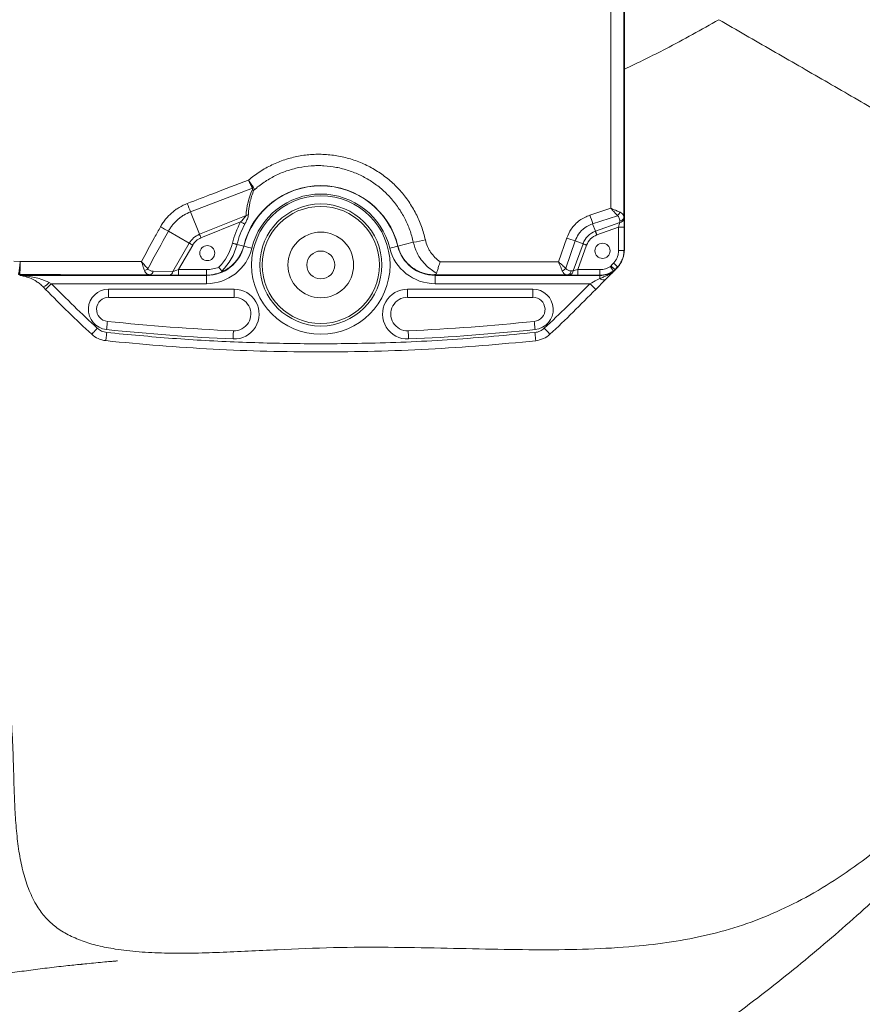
# Model space of a CAD drawing. Header units: millimetres. Extents: x 127 to 4201, y 49 to 2729.
# Tile 93 of 102: x 3178 to 3486, y 947 to 1307. Entities that reach past the tile are written whole.
import ezdxf

# ---------------------------------------------------------------- set-up
doc = ezdxf.new("R2010")
doc.units = ezdxf.units.MM
doc.header["$LTSCALE"] = 10

msp = doc.modelspace()

# ---------------------------------------------------------------- linework, layer by layer
at = {"color": 7, "linetype": 'Continuous', "lineweight": 15}
for p, q in [((3399.38, 1222.22), (3399.38, 1359.18)), ((3399.45, 1222.22), (3399.45, 1359.18)), ((3263.54, 1244.95), (3240.88, 1236.3)), ((3240.88, 1236.3), (3244.19, 1228.12)), ((3244.19, 1228.12), (3261.18, 1234.98)), ((3386.86, 1235.13), (3394.49, 1237.65)), ((3396.89, 1234.93), (3387.85, 1231.96)), ((3399.28, 1234.32), (3399.29, 1233.78)), ((3259.21, 1232.66), (3244.72, 1226.8)), ((3387.85, 1231.96), (3388.85, 1229.21)), ((3388.85, 1229.21), (3397.77, 1232.46)), ((3397.31, 1230.78), (3389.34, 1227.88)), ((3397.31, 1230.78), (3399.31, 1230.78)), ((3397.31, 1222.22), (3397.31, 1230.78)), ((3397.77, 1232.46), (3397.76, 1232.99)), ((3399.31, 1230.78), (3399.31, 1222.22)), ((3232.84, 1229.28), (3240.46, 1224.87)), ((3234.49, 1214.53), (3240.46, 1224.87)), ((3241.69, 1224.17), (3236.52, 1215.22)), ((3257.89, 1224.42), (3260.33, 1223.82)), ((3260.33, 1223.82), (3260.34, 1223.82)), ((3260.42, 1223.8), (3260.41, 1223.8)), ((3316.61, 1223.8), (3316.61, 1223.8)), ((3316.69, 1223.82), (3316.68, 1223.82)), ((3322.31, 1225.2), (3316.69, 1223.82)), ((3375.36, 1218.1), (3378.36, 1226.77)), ((3381.47, 1225.71), (3378.01, 1215.69)), ((3380.71, 1214.76), (3384.32, 1224.68)), ((3381.47, 1225.71), (3384.32, 1224.68)), ((3385.65, 1224.19), (3382.38, 1215.22)), ((3397.31, 1222.22), (3399.31, 1222.22)), ((3399.31, 1222.22), (3399.38, 1222.22)), ((3176.31, 1218.29), (3178.69, 1218.15)), ((3396.97, 1216.22), (3397.02, 1216.17)), ((3178.48, 1213.38), (3178.48, 1213.38)), ((3178.48, 1213.38), (3178.48, 1213.15)), ((3178.48, 1213.15), (3246.75, 1213.15)), ((3246.75, 1213.08), (3178.48, 1213.08)), ((3178.48, 1213.08), (3178.54, 1213.08)), ((3178.54, 1213.08), (3246.75, 1213.08)), ((3233.27, 1213.24), (3226.03, 1213.35)), ((3227.25, 1214.65), (3234.49, 1214.53)), ((3236.52, 1215.22), (3236.52, 1213.22)), ((3236.52, 1215.22), (3246.75, 1215.22)), ((3246.75, 1213.22), (3236.52, 1213.22)), ((3246.75, 1215.22), (3246.75, 1213.22)), ((3246.75, 1213.22), (3246.75, 1213.15)), ((3246.75, 1213.08), (3246.75, 1210.08)), ((3246.75, 1213.08), (3246.75, 1213.08)), ((3330.27, 1213.29), (3330.27, 1213.15)), ((3330.27, 1213.15), (3390.52, 1213.15)), ((3390.52, 1213.08), (3330.27, 1213.08)), ((3330.27, 1213.08), (3390.52, 1213.08)), ((3330.27, 1213.08), (3330.27, 1213.08)), ((3330.27, 1213.08), (3330.27, 1210.08)), ((3379.38, 1213.24), (3378.68, 1213.25)), ((3380, 1214.77), (3380.71, 1214.76)), ((3382.38, 1215.22), (3382.38, 1213.22)), ((3382.38, 1215.22), (3390.52, 1215.22)), ((3390.52, 1213.22), (3382.38, 1213.22)), ((3390.52, 1215.22), (3390.52, 1213.22)), ((3390.52, 1213.22), (3390.52, 1213.15)), ((3390.52, 1213.08), (3390.52, 1211.96)), ((3390.52, 1213.08), (3390.52, 1213.08)), ((3395.43, 1214.69), (3395.47, 1214.63)), ((3395.46, 1214.54), (3395.5, 1214.57)), ((3396.02, 1215.19), (3396.07, 1215.15)), ((3396.13, 1215.1), (3397.07, 1216.12)), ((3189.22, 1210.52), (3190.08, 1210.08)), ((3246.75, 1210.08), (3190.08, 1210.08)), ((3386.82, 1210.08), (3330.27, 1210.08)), ((3210.99, 1208.08), (3256.84, 1208.08)), ((3320.18, 1208.08), (3366.03, 1208.08)), ((3210.99, 1205.08), (3256.84, 1205.08)), ((3320.18, 1205.08), (3366.03, 1205.08))]:
    msp.add_line(p, q, dxfattribs=at)
at = {"color": 8, "linetype": 'Continuous', "lineweight": 15}
for p, q in [((3210.99, 1208.08), (3210.99, 1205.08)), ((3256.84, 1208.08), (3256.84, 1205.08)), ((3320.18, 1208.08), (3320.18, 1205.08)), ((3366.03, 1208.08), (3366.03, 1205.08))]:
    msp.add_line(p, q, dxfattribs=at)
at = {"color": 7, "linetype": 'Continuous', "lineweight": 15, "flags": 128}
for points in [[(3259.21, 1232.66), (3259.44, 1232.54), (3259.67, 1232.42), (3259.89, 1232.3), (3260.1, 1232.19), (3260.29, 1232.08), (3260.46, 1231.99), (3260.61, 1231.91), (3260.74, 1231.84)], [(3244.19, 1228.12), (3244.24, 1227.98), (3244.3, 1227.83), (3244.37, 1227.68), (3244.43, 1227.51), (3244.5, 1227.34), (3244.57, 1227.17), (3244.64, 1226.99), (3244.72, 1226.8)], [(3389.34, 1227.88), (3389.27, 1228.07), (3389.2, 1228.25), (3389.14, 1228.43), (3389.08, 1228.6), (3389.01, 1228.77), (3388.96, 1228.93), (3388.9, 1229.07), (3388.85, 1229.21)], [(3240.46, 1224.87), (3240.59, 1224.8), (3240.72, 1224.72), (3240.87, 1224.64), (3241.02, 1224.55), (3241.18, 1224.46), (3241.35, 1224.36), (3241.52, 1224.27), (3241.69, 1224.17)], [(3256.21, 1224.83), (3256.46, 1224.77), (3256.71, 1224.71), (3256.95, 1224.65), (3257.18, 1224.59), (3257.39, 1224.54), (3257.58, 1224.5), (3257.75, 1224.45), (3257.89, 1224.42)], [(3260.42, 1223.8), (3260.49, 1223.78), (3260.67, 1223.74), (3260.94, 1223.67), (3261.3, 1223.58), (3261.74, 1223.48), (3262.24, 1223.35), (3262.77, 1223.22), (3263.33, 1223.09)], [(3316.61, 1223.8), (3316.53, 1223.78), (3316.36, 1223.74), (3316.08, 1223.67), (3315.72, 1223.58), (3315.28, 1223.48), (3314.78, 1223.35), (3314.25, 1223.22), (3313.69, 1223.09)], [(3385.65, 1224.19), (3385.46, 1224.26), (3385.28, 1224.33), (3385.1, 1224.39), (3384.93, 1224.45), (3384.76, 1224.51), (3384.6, 1224.57), (3384.46, 1224.63), (3384.32, 1224.68)], [(3394.33, 1216.36), (3394.54, 1216.04), (3394.74, 1215.73), (3394.93, 1215.44), (3395.1, 1215.19), (3395.23, 1214.98), (3395.34, 1214.82), (3395.4, 1214.73), (3395.43, 1214.69)], [(3394.56, 1216.55), (3394.84, 1216.29), (3395.11, 1216.04), (3395.36, 1215.81), (3395.58, 1215.6), (3395.77, 1215.43), (3395.9, 1215.3), (3395.99, 1215.22), (3396.02, 1215.19)], [(3395.5, 1217.57), (3395.78, 1217.31), (3396.05, 1217.06), (3396.31, 1216.83), (3396.53, 1216.62), (3396.71, 1216.45), (3396.85, 1216.33), (3396.94, 1216.25), (3396.97, 1216.22)], [(3190.08, 1210.08), (3189.65, 1209.66), (3189.24, 1209.26), (3188.86, 1208.89), (3188.53, 1208.57), (3188.27, 1208.31), (3188.07, 1208.12), (3187.96, 1208.01), (3187.94, 1207.99)], [(3386.82, 1210.08), (3387.26, 1209.66), (3387.67, 1209.26), (3388.05, 1208.89), (3388.38, 1208.57), (3388.65, 1208.31), (3388.84, 1208.12), (3388.95, 1208.02), (3388.97, 1207.99)], [(3390.52, 1211.96), (3390.87, 1211.78), (3391.2, 1211.63), (3391.53, 1211.53), (3391.83, 1211.48), (3392.1, 1211.49), (3392.34, 1211.54), (3392.54, 1211.64), (3392.7, 1211.79)], [(3210.53, 1196.29), (3210.52, 1196.25), (3210.51, 1196.1), (3210.48, 1195.83), (3210.44, 1195.46), (3210.39, 1195), (3210.34, 1194.48), (3210.28, 1193.91), (3210.21, 1193.31)], [(3366.49, 1196.29), (3366.5, 1196.25), (3366.51, 1196.1), (3366.54, 1195.83), (3366.58, 1195.46), (3366.63, 1195), (3366.68, 1194.48), (3366.75, 1193.91), (3366.81, 1193.31)], [(3206.84, 1193.79), (3206.43, 1193.35), (3206.04, 1192.92), (3205.68, 1192.53), (3205.37, 1192.19), (3205.11, 1191.92), (3204.93, 1191.72), (3204.83, 1191.61), (3204.81, 1191.59)], [(3210.27, 1192.24), (3210.21, 1191.63), (3210.15, 1191.06), (3210.09, 1190.53), (3210.04, 1190.07), (3210.01, 1189.7), (3209.98, 1189.44), (3209.96, 1189.28), (3209.96, 1189.26)], [(3256.57, 1192.87), (3256.57, 1192.83), (3256.57, 1192.68), (3256.55, 1192.41), (3256.54, 1192.03), (3256.52, 1191.58), (3256.5, 1191.05), (3256.47, 1190.48), (3256.45, 1189.88)], [(3320.45, 1192.87), (3320.45, 1192.83), (3320.46, 1192.68), (3320.47, 1192.41), (3320.48, 1192.03), (3320.5, 1191.58), (3320.53, 1191.05), (3320.55, 1190.48), (3320.58, 1189.88)], [(3366.73, 1192.23), (3366.8, 1191.63), (3366.86, 1191.06), (3366.91, 1190.53), (3366.96, 1190.07), (3367, 1189.7), (3367.03, 1189.43), (3367.04, 1189.28), (3367.05, 1189.25)], [(3370.18, 1193.8), (3370.59, 1193.36), (3370.99, 1192.93), (3371.35, 1192.54), (3371.66, 1192.21), (3371.91, 1191.93), (3372.09, 1191.74), (3372.2, 1191.63), (3372.22, 1191.6)]]:
    msp.add_lwpolyline(points, dxfattribs=at)
at = {"color": 7, "linetype": 'Continuous', "lineweight": 15}
for centre, radius in [((3288.51, 1216.91), 25.3), ((3288.51, 1216.91), 22.3), ((3288.51, 1216.91), 21.42), ((3288.51, 1216.91), 12), ((3247.03, 1221.25), 2.75), ((3391.45, 1222.08), 2.75), ((3288.51, 1216.91), 5.1)]:
    msp.add_circle(centre, radius, dxfattribs=at)
for centre, radius, start, end in [((3288.51, 1216.91), 29.01, 13.7742, 166.2258), ((3288.51, 1216.91), 29, 13.7742, 166.2258), ((3288.51, 1216.91), 28.93, 13.7742, 166.2258), ((3288.51, 1216.91), 28.93, 13.7742, 166.2258), ((3262.29, 1247.49), 2.84, 296.0976, 305.5941), ((3288.51, 1216.91), 25.93, 13.7742, 166.2258), ((3263.71, 1246.29), 2.04, 262.9742, 280.5244), ((3044.95, 1164.59), 208.64, 20.1006, 21.0036), ((3260.87, 1237.24), 2.28, 277.8352, 301.8819), ((3275.42, 1198.42), 117.33, 16.6133, 18.2366), ((3394.97, 1237.3), 3.05, 308.9722, 339.2267), ((3397.68, 1234.61), 1.62, 272.8744, 349.6013), ((3316.39, 1387.84), 179.23, 241.1597, 242.2127), ((3288.51, 1216.91), 33.26, 151.741, 166.2258), ((3288.51, 1216.91), 31.53, 151.741, 166.2258), ((3397.69, 1234.08), 1.62, 272.8714, 349.6033), ((3247.03, 1221.08), 7.59, 112, 150), ((3391.45, 1222.08), 7.59, 110, 160), ((3391.45, 1222.08), 6.17, 110, 160), ((3247.03, 1221.08), 6.17, 112, 150), ((3246.75, 1227.15), 14, 270, 346.2258), ((3246.75, 1227.15), 14.07, 270, 346.2258), ((3246.75, 1227.15), 14.07, 270, 346.2258), ((3238.19, 1229.25), 18.55, 314.9768, 346.2258), ((3238.19, 1229.25), 20.29, 314.0153, 346.2258), ((3330.27, 1227.15), 14.07, 193.7742, 270), ((3330.27, 1227.15), 14.07, 193.7742, 270), ((3330.27, 1227.15), 14, 193.7742, 270), ((3310.89, 1295.49), 71.21, 279.2298, 282.8391), ((3453.61, 1444.14), 230.03, 250.9042, 251.7227), ((3246.75, 1227.15), 17.07, 270, 346.2258), ((3330.27, 1227.15), 17.07, 193.7742, 270), ((3390.52, 1222.15), 6.93, 270, 303.3161), ((3071.5, 1515.82), 440.37, 317.1889, 317.3695), ((3071.5, 1515.82), 442.37, 317.1889, 317.3695), ((3223.22, 1217.69), 2.99, 287.3423, 313.925), ((3225.76, 1214.83), 1.5, 280.1911, 352.8958), ((3233, 1214.72), 1.5, 280.1921, 352.8955), ((3246.75, 1227.15), 11.93, 270, 292.4372), ((3246.75, 1227.15), 13.93, 270, 297.7287), ((3375.65, 1217.65), 3.07, 290.7759, 320.1865), ((3378.38, 1214.85), 1.62, 280.3992, 357.1262), ((3379.09, 1214.84), 1.62, 280.3993, 357.1261), ((3390.52, 1222.15), 8.93, 270, 303.3161), ((3390.52, 1222.15), 9, 270, 303.3161), ((3390.52, 1222.15), 9.07, 270, 303.3161), ((3390.52, 1222.15), 9.07, 270, 302.9768), ((3071.5, 1515.82), 442.44, 317.1889, 317.3695), ((3184.72, 1214.18), 5.79, 293.8605, 320.894), ((3210.99, 1200.68), 7.41, 90, 263.9724), ((3256.84, 1198.98), 9.11, 267.5353, 90), ((3320.18, 1198.98), 9.11, 90, 272.4647), ((3366.03, 1200.68), 7.41, 276.0276, 90), ((3210.99, 1200.68), 4.41, 90, 263.9724), ((3256.84, 1198.98), 6.11, 267.5353, 90), ((3320.18, 1198.98), 6.11, 90, 272.4647), ((3366.03, 1200.68), 4.41, 276.0276, 90), ((3288.51, 1934.82), 742.63, 263.97238, 267.53529), ((3288.51, 1934.82), 742.63, 272.46471, 276.02762), ((3288.51, 1934.82), 745.63, 263.97238, 267.53529), ((3288.51, 1934.82), 745.63, 272.46471, 276.02762)]:
    msp.add_arc(centre, radius, start, end, dxfattribs=at)
for centre, major_axis, ratio, start_param, end_param in [((3283.35, 1229.68), (-9.85, 24.39), 0.816497, 0.648828, 1.044471), ((3397.24, 1230.76), (0.69, 2.38), 0.024275, 4.730074, 5.515472), ((3399.24, 1230.76), (0, 4.26), 0.016402, 4.71836, 5.503759), ((3236.56, 1213.29), (4.62, 0), 0.015115, 3.918262, 4.70366), ((3236.56, 1215.29), (2.89, 1), 0.017269, 3.907039, 4.692437), ((3382.41, 1213.29), (4.26, 0), 0.016402, 3.921019, 4.706417), ((3382.41, 1215.29), (2.38, 0.69), 0.024275, 3.909306, 4.694704)]:
    msp.add_ellipse(centre, major_axis=major_axis, ratio=ratio, start_param=start_param, end_param=end_param, dxfattribs=at)
for points, knots in [([(3617.97, 1200.4), (3690.89, 1297.1), (3771, 1443.33), (3661.27, 1575.78), (3606.35, 1714.61), (3504.55, 1634.46), (3481.49, 1659.71), (3470.09, 1676.02)], [0.1551728, 0.1551728, 0.1551728, 0.1551728, 0.4502186, 0.6268436, 0.7360795, 0.8474641, 0.9857195, 0.9857195, 0.9857195, 0.9857195]), ([(3399.23, 1344.93), (3399.24, 1326.58), (3399.25, 1289.71), (3399.27, 1252.84), (3399.28, 1234.32)], [0, 0, 0, 0, 0.497639, 1, 1, 1, 1]), ([(3394.49, 1237.65), (3394.49, 1255.02), (3394.48, 1289.64), (3394.48, 1324.28), (3394.48, 1341.54)], [0, 0, 0, 0, 0.5016366, 1, 1, 1, 1]), ([(3433.98, 1306.55), (3427.56, 1302.93), (3416.22, 1296.54), (3404.52, 1290.89), (3399.45, 1288.44)], [0, 0, 0, 0, 0.566946, 1, 1, 1, 1]), ([(3617.89, 1200.49), (3615.49, 1201.87), (3610.66, 1204.64), (3602.54, 1209.32), (3594.03, 1214.22), (3585.2, 1219.31), (3575.93, 1224.66), (3566.26, 1230.23), (3556.25, 1236), (3543.68, 1243.25), (3528.4, 1252.06), (3510.31, 1262.5), (3491.76, 1273.2), (3472.8, 1284.14), (3453.5, 1295.28), (3440.49, 1302.79), (3433.98, 1306.55)], [0, 0, 0, 0, 0.0561701, 0.1127885, 0.1663162, 0.2199062, 0.2734624, 0.3283847, 0.3833382, 0.4382726, 0.5308577, 0.6235216, 0.7161367, 0.8107386, 0.9053892, 1, 1, 1, 1]), ([(3262.07, 1247.91), (3262.73, 1248.47), (3263.4, 1249.01), (3264.78, 1250.03), (3265.48, 1250.52), (3267.63, 1251.91), (3269.12, 1252.74), (3271.42, 1253.85), (3272.2, 1254.19), (3273.79, 1254.83), (3274.6, 1255.12), (3277.05, 1255.93), (3278.71, 1256.35), (3282.05, 1256.99), (3283.73, 1257.2), (3286.29, 1257.35), (3287.15, 1257.37), (3288.87, 1257.36), (3289.73, 1257.33), (3292.29, 1257.15), (3293.97, 1256.92), (3297.31, 1256.25), (3298.95, 1255.81), (3301.39, 1254.99), (3302.2, 1254.68), (3303.78, 1254.03), (3304.56, 1253.68), (3306.85, 1252.56), (3308.33, 1251.71), (3310.46, 1250.31), (3311.15, 1249.81), (3312.52, 1248.78), (3313.19, 1248.24), (3315.14, 1246.55), (3316.35, 1245.36), (3318.62, 1242.83), (3319.67, 1241.49), (3321.12, 1239.38), (3321.58, 1238.65), (3322.46, 1237.17), (3322.88, 1236.42), (3324.04, 1234.14), (3324.72, 1232.58), (3325.87, 1229.38), (3326.34, 1227.74), (3326.71, 1226.06)], [0, 0, 0, 0, 0.03125, 0.03125, 0.0625, 0.0625, 0.125, 0.125, 0.15625, 0.15625, 0.1875, 0.1875, 0.25, 0.25, 0.3125, 0.3125, 0.34375, 0.34375, 0.375, 0.375, 0.4375, 0.4375, 0.5, 0.5, 0.53125, 0.53125, 0.5625, 0.5625, 0.625, 0.625, 0.65625, 0.65625, 0.6875, 0.6875, 0.75, 0.75, 0.8125, 0.8125, 0.84375, 0.84375, 0.875, 0.875, 0.9375, 0.9375, 1, 1, 1, 1]), ([(3322.31, 1225.2), (3321.98, 1226.72), (3321.56, 1228.2), (3320.52, 1231.09), (3319.91, 1232.5), (3318.86, 1234.55), (3318.49, 1235.23), (3317.69, 1236.56), (3317.27, 1237.21), (3315.96, 1239.12), (3315.01, 1240.32), (3312.96, 1242.6), (3311.86, 1243.67), (3310.1, 1245.18), (3309.49, 1245.67), (3308.25, 1246.59), (3307.62, 1247.03), (3305.69, 1248.29), (3304.36, 1249.04), (3302.28, 1250.04), (3301.58, 1250.35), (3300.15, 1250.93), (3299.41, 1251.19), (3297.21, 1251.92), (3295.72, 1252.3), (3292.71, 1252.88), (3291.19, 1253.06), (3288.88, 1253.2), (3288.1, 1253.22), (3286.55, 1253.21), (3285.78, 1253.17), (3283.48, 1253.01), (3281.96, 1252.8), (3279.7, 1252.33), (3278.95, 1252.15), (3277.47, 1251.74), (3276.73, 1251.51), (3274.52, 1250.75), (3273.1, 1250.15), (3270.36, 1248.77), (3269.04, 1248), (3266.48, 1246.27), (3265.25, 1245.31), (3264.09, 1244.28)], [0, 0, 0, 0, 0.0625, 0.0625, 0.125, 0.125, 0.15625, 0.15625, 0.1875, 0.1875, 0.25, 0.25, 0.3125, 0.3125, 0.34375, 0.34375, 0.375, 0.375, 0.4375, 0.4375, 0.46875, 0.46875, 0.5, 0.5, 0.5625, 0.5625, 0.625, 0.625, 0.65625, 0.65625, 0.6875, 0.6875, 0.75, 0.75, 0.78125, 0.78125, 0.8125, 0.8125, 0.875, 0.875, 0.9375, 0.9375, 1, 1, 1, 1]), ([(3239.73, 1239.38), (3242.84, 1240.57), (3250.28, 1243.43), (3257.73, 1246.26), (3262.07, 1247.91)], [0, 0, 0, 0, 0.41803, 1, 1, 1, 1]), ([(3263.94, 1245.19), (3263.67, 1245.58), (3263.13, 1246.37), (3262.42, 1247.4), (3262.08, 1247.91), (3262.07, 1247.91)], [0, 0, 0, 0, 0.496174, 0.992373, 1, 1, 1, 1]), ([(3263.54, 1244.95), (3263.33, 1245.38), (3262.91, 1246.24), (3262.35, 1247.35), (3262.07, 1247.9), (3262.07, 1247.91)], [0, 0, 0, 0, 0.496207, 0.992375, 1, 1, 1, 1]), ([(3264.09, 1244.28), (3264.12, 1244.43), (3264.13, 1244.59), (3264.09, 1244.9), (3264.04, 1245.05), (3263.94, 1245.19)], [0, 0, 0, 0, 0.5, 0.5, 1, 1, 1, 1]), ([(3264.09, 1244.28), (3263.75, 1243.52), (3263.46, 1242.76), (3262.98, 1241.26), (3262.78, 1240.51), (3262.3, 1238.27), (3262.12, 1236.78), (3262.07, 1235.3)], [0, 0, 0, 0, 0.25, 0.25, 0.5, 0.5, 1, 1, 1, 1]), ([(3263.46, 1244.26), (3263.52, 1244.38), (3263.6, 1244.58), (3263.6, 1244.82), (3263.56, 1244.91), (3263.54, 1244.95)], [0, 0, 0, 0, 0.525323, 0.838762, 1, 1, 1, 1]), ([(3229.94, 1230.84), (3230.21, 1231.33), (3230.5, 1231.8), (3231.11, 1232.72), (3231.44, 1233.17), (3232.48, 1234.45), (3233.24, 1235.24), (3234.49, 1236.34), (3234.93, 1236.68), (3235.82, 1237.34), (3236.28, 1237.64), (3237.7, 1238.49), (3238.69, 1238.98), (3239.73, 1239.38)], [0, 0, 0, 0, 0.125, 0.125, 0.25, 0.25, 0.5, 0.5, 0.625, 0.625, 0.75, 0.75, 1, 1, 1, 1]), ([(3240.88, 1236.3), (3240.03, 1235.97), (3239.21, 1235.57), (3238.05, 1234.88), (3237.67, 1234.63), (3236.93, 1234.09), (3236.57, 1233.81), (3235.54, 1232.91), (3234.92, 1232.25), (3234.07, 1231.2), (3233.8, 1230.83), (3233.29, 1230.07), (3233.06, 1229.68), (3232.84, 1229.28)], [0, 0, 0, 0, 0.25, 0.25, 0.375, 0.375, 0.5, 0.5, 0.75, 0.75, 0.875, 0.875, 1, 1, 1, 1]), ([(3259.21, 1232.66), (3259.59, 1233.03), (3259.96, 1233.41), (3260.48, 1233.98), (3260.65, 1234.18), (3260.88, 1234.48), (3260.95, 1234.58), (3261.08, 1234.78), (3261.14, 1234.88), (3261.18, 1234.98)], [0, 0, 0, 0, 0.5, 0.5, 0.75, 0.75, 0.875, 0.875, 1, 1, 1, 1]), ([(3262.07, 1235.3), (3262.03, 1235.03), (3261.93, 1234.35), (3261.41, 1233.13), (3260.95, 1232.26), (3260.74, 1231.84)], [0, 0, 0, 0, 0.254488, 0.647251, 1, 1, 1, 1]), ([(3378.36, 1226.77), (3378.84, 1227.88), (3379.62, 1229.69), (3381.39, 1231.78), (3383.57, 1233.73), (3385.57, 1234.58), (3386.86, 1235.13)], [0, 0, 0, 0, 0.294431, 0.475519, 0.661877, 1, 1, 1, 1]), ([(3397.82, 1236.22), (3397.4, 1236.4), (3396.69, 1236.7), (3395.66, 1237.14), (3395.09, 1237.39), (3394.82, 1237.51), (3394.69, 1237.56), (3394.59, 1237.61), (3394.54, 1237.63), (3394.51, 1237.64), (3394.5, 1237.64), (3394.49, 1237.65)], [0, 0, 0, 0, 0.42724, 0.733168, 0.870573, 0.908697, 0.955293, 0.97809, 0.98926, 0.996372, 1, 1, 1, 1]), ([(3396.89, 1234.93), (3396.59, 1235.27), (3396.08, 1235.86), (3395.34, 1236.69), (3394.92, 1237.16), (3394.73, 1237.38), (3394.63, 1237.49), (3394.56, 1237.57), (3394.53, 1237.61), (3394.51, 1237.63), (3394.5, 1237.64), (3394.49, 1237.65)], [0, 0, 0, 0, 0.427236, 0.733175, 0.870586, 0.908697, 0.955297, 0.978089, 0.989261, 0.996377, 1, 1, 1, 1]), ([(3397.76, 1232.99), (3397.71, 1233.45), (3397.62, 1234.15), (3397.14, 1234.74), (3396.91, 1234.91), (3396.89, 1234.93)], [0, 0, 0, 0, 0.6281202, 0.9557204, 1, 1, 1, 1]), ([(3399.28, 1234.32), (3399.26, 1234.49), (3399.21, 1234.96), (3398.81, 1235.61), (3398.24, 1236.03), (3397.86, 1236.2), (3397.82, 1236.22)], [0, 0, 0, 0, 0.231505, 0.610989, 0.952049, 1, 1, 1, 1]), ([(3222.96, 1218.14), (3224.56, 1221.06), (3226.17, 1223.99), (3227.77, 1226.91), (3228.49, 1228.22), (3229.21, 1229.53), (3229.94, 1230.84)], [0, 0, 0, 0, 0.01, 0.01, 0.01, 0.01449093, 0.01449093, 0.01449093, 0.01449093]), ([(3387.85, 1231.96), (3386.89, 1231.55), (3384.88, 1230.7), (3382.65, 1228.42), (3381.83, 1226.55), (3381.47, 1225.71)], [0, 0, 0, 0, 0.3383234, 0.7050669, 1, 1, 1, 1]), ([(3260.33, 1223.82), (3260.09, 1222.81), (3259.73, 1221.84), (3259.04, 1220.47), (3258.78, 1220.02), (3258.23, 1219.17), (3257.94, 1218.77), (3257.31, 1218), (3256.98, 1217.64), (3256.29, 1216.95), (3255.93, 1216.63), (3255.19, 1216.03), (3254.81, 1215.76), (3254.03, 1215.26), (3253.63, 1215.03), (3253.23, 1214.82)], [0, 0, 0, 0, 0.25, 0.25, 0.375, 0.375, 0.5, 0.5, 0.625, 0.625, 0.75, 0.75, 0.875, 0.875, 1, 1, 1, 1]), ([(3329.62, 1213.31), (3328.93, 1213.36), (3327.56, 1213.47), (3325.47, 1214.04), (3323.43, 1214.95), (3321.49, 1216.22), (3319.73, 1217.88), (3318.32, 1219.78), (3317.29, 1221.79), (3316.89, 1223.14), (3316.69, 1223.82)], [0, 0, 0, 0, 0.133095, 0.266108, 0.395781, 0.525336, 0.656068, 0.786655, 0.893344, 1, 1, 1, 1]), ([(3330.79, 1213.9), (3329.5, 1214.75), (3327.4, 1216.13), (3325.13, 1218.8), (3323.37, 1221.63), (3322.7, 1223.89), (3322.31, 1225.2)], [0, 0, 0, 0, 0.317562, 0.515379, 0.718959, 1, 1, 1, 1]), ([(3326.71, 1226.06), (3326.89, 1225.25), (3327.14, 1224.47), (3327.63, 1223.33), (3327.81, 1222.96), (3328.21, 1222.24), (3328.42, 1221.89), (3329.11, 1220.88), (3329.63, 1220.25), (3330.8, 1219.09), (3331.43, 1218.57), (3332.11, 1218.11)], [0, 0, 0, 0, 0.25, 0.25, 0.375, 0.375, 0.5, 0.5, 0.75, 0.75, 1, 1, 1, 1]), ([(3395.5, 1217.57), (3395.75, 1217.88), (3396.48, 1218.77), (3397.18, 1220.38), (3397.27, 1221.68), (3397.31, 1222.22)], [0, 0, 0, 0, 0.231591, 0.682679, 1, 1, 1, 1]), ([(3399.31, 1222.22), (3399.31, 1221.94), (3399.29, 1221.66), (3399.24, 1221.12), (3399.21, 1220.85), (3399.1, 1220.31), (3399.04, 1220.04), (3398.89, 1219.51), (3398.8, 1219.25), (3398.5, 1218.49), (3398.26, 1218), (3397.68, 1217.06), (3397.34, 1216.62), (3396.97, 1216.22)], [0, 0, 0, 0, 0.125, 0.125, 0.25, 0.25, 0.375, 0.375, 0.5, 0.5, 0.75, 0.75, 1, 1, 1, 1]), ([(3397.02, 1216.17), (3397.41, 1216.65), (3398.19, 1217.62), (3399.13, 1219.65), (3399.29, 1221.24), (3399.38, 1222.22)], [0, 0, 0, 0, 0.280272, 0.560564, 1, 1, 1, 1]), ([(3178.69, 1218.15), (3178.68, 1218.07), (3178.66, 1217.92), (3178.64, 1217.7), (3178.62, 1217.49), (3178.6, 1217.29), (3178.57, 1217.09), (3178.55, 1216.9), (3178.53, 1216.71), (3178.51, 1216.53), (3178.49, 1216.36), (3178.47, 1216.2), (3178.45, 1216.05), (3178.43, 1215.9), (3178.42, 1215.76), (3178.4, 1215.63), (3178.38, 1215.5), (3178.37, 1215.39), (3178.35, 1215.27), (3178.34, 1215.17), (3178.33, 1215.07), (3178.31, 1214.98), (3178.3, 1214.89), (3178.28, 1214.72), (3178.24, 1214.48), (3178.2, 1214.19), (3178.16, 1213.95), (3178.12, 1213.75), (3178.09, 1213.6), (3178.07, 1213.49), (3178.05, 1213.42), (3178.04, 1213.41), (3178.03, 1213.4)], [0, 0, 0, 0, 0.030145, 0.059584, 0.088317, 0.116344, 0.143666, 0.170281, 0.19619, 0.221393, 0.24589, 0.269682, 0.292767, 0.315146, 0.336819, 0.357785, 0.378046, 0.397601, 0.416449, 0.434591, 0.452028, 0.468758, 0.484781, 0.500099, 0.566346, 0.63152, 0.695619, 0.758644, 0.820595, 0.881471, 0.941273, 1, 1, 1, 1]), ([(3178.48, 1213.38), (3178.5, 1213.39), (3178.52, 1213.52), (3178.55, 1213.88), (3178.56, 1214.03), (3178.58, 1214.38), (3178.59, 1214.57), (3178.61, 1215.23), (3178.63, 1215.75), (3178.66, 1216.9), (3178.68, 1217.52), (3178.69, 1218.15)], [0, 0, 0, 0, 0.250778, 0.250778, 0.375617, 0.375617, 0.500455, 0.500455, 0.750292, 0.750292, 1, 1, 1, 1]), ([(3224.11, 1214.84), (3223.96, 1215.26), (3223.72, 1215.96), (3223.37, 1216.97), (3223.17, 1217.54), (3223.07, 1217.82), (3223.02, 1217.96), (3222.99, 1218.05), (3222.98, 1218.1), (3222.97, 1218.12), (3222.96, 1218.13), (3222.96, 1218.14), (3222.96, 1218.14)], [0, 0, 0, 0, 0.440517, 0.723281, 0.859251, 0.916709, 0.957296, 0.978097, 0.98876, 0.995402, 0.99618, 1, 1, 1, 1]), ([(3225.29, 1215.54), (3225.13, 1215.71), (3224.97, 1215.9), (3224.61, 1216.3), (3224.41, 1216.51), (3224.02, 1216.96), (3223.81, 1217.19), (3223.5, 1217.54), (3223.39, 1217.66), (3223.17, 1217.9), (3223.07, 1218.02), (3222.96, 1218.14)], [0, 0, 0, 0, 0.25, 0.25, 0.5, 0.5, 0.75, 0.75, 0.875, 0.875, 1, 1, 1, 1]), ([(3330.79, 1213.9), (3330.9, 1214.22), (3331.11, 1214.86), (3331.57, 1216.36), (3331.92, 1217.5), (3332.11, 1218.11), (3332.11, 1218.11)], [0, 0, 0, 0, 0.321812, 0.643304, 0.996427, 1, 1, 1, 1]), ([(3332.11, 1218.11), (3339.55, 1218.11), (3353.97, 1218.1), (3368.39, 1218.1), (3375.36, 1218.1)], [0, 0, 0, 0, 0.516341, 1, 1, 1, 1]), ([(3376.74, 1214.78), (3376.57, 1215.19), (3376.28, 1215.9), (3375.86, 1216.92), (3375.61, 1217.5), (3375.5, 1217.77), (3375.44, 1217.9), (3375.4, 1218), (3375.38, 1218.05), (3375.37, 1218.08), (3375.36, 1218.09), (3375.36, 1218.1)], [0, 0, 0, 0, 0.420342, 0.728834, 0.868024, 0.906603, 0.95412, 0.977439, 0.988912, 0.996332, 1, 1, 1, 1]), ([(3378.01, 1215.69), (3377.83, 1215.85), (3377.64, 1216.03), (3377.23, 1216.4), (3377.01, 1216.6), (3376.56, 1217.01), (3376.33, 1217.22), (3375.97, 1217.54), (3375.85, 1217.65), (3375.6, 1217.87), (3375.48, 1217.99), (3375.36, 1218.1)], [0, 0, 0, 0, 0.25, 0.25, 0.5, 0.5, 0.75, 0.75, 0.875, 0.875, 1, 1, 1, 1]), ([(3394.33, 1216.36), (3394.35, 1216.37), (3394.37, 1216.39), (3394.39, 1216.4), (3394.41, 1216.42), (3394.43, 1216.43), (3394.45, 1216.45), (3394.49, 1216.48), (3394.52, 1216.52), (3394.56, 1216.55)], [0, 0, 0, 0, 0.0000753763, 0.0000753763, 0.0000753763, 0.0001504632, 0.0001504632, 0.0001504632, 0.0002988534, 0.0002988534, 0.0002988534, 0.0002988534]), ([(3187.06, 1208.88), (3186.67, 1209.26), (3185.87, 1210.02), (3184.38, 1211.07), (3182.61, 1212.01), (3180.76, 1212.66), (3179.31, 1212.98), (3178.68, 1213.05), (3178.51, 1213.07)], [0, 0, 0, 0, 0.149284, 0.298953, 0.522143, 0.745714, 0.930616, 1, 1, 1, 1]), ([(3178.54, 1213.08), (3178.6, 1213.08), (3178.92, 1213.06), (3179.94, 1212.99), (3182.44, 1212.71), (3185.73, 1212.06), (3188.23, 1210.96), (3189.22, 1210.52)], [0, 0, 0, 0, 0.02023, 0.103824, 0.280385, 0.716649, 1, 1, 1, 1]), ([(3226.03, 1213.35), (3225.84, 1213.37), (3225.35, 1213.42), (3224.73, 1213.78), (3224.3, 1214.34), (3224.15, 1214.73), (3224.11, 1214.84)], [0, 0, 0, 0, 0.228869, 0.598728, 0.88691, 1, 1, 1, 1]), ([(3225.29, 1215.54), (3225.39, 1215.37), (3225.52, 1215.23), (3225.81, 1215), (3225.98, 1214.91), (3226.49, 1214.71), (3226.86, 1214.65), (3227.25, 1214.65)], [0, 0, 0, 0, 0.25, 0.25, 0.5, 0.5, 1, 1, 1, 1]), ([(3251.3, 1216.12), (3251.3, 1216.12), (3251.44, 1215.91), (3251.71, 1215.51), (3252.06, 1214.99), (3252.21, 1214.77), (3252.28, 1214.66)], [0, 0, 0, 0, 0.006843, 0.359284, 0.679568, 1, 1, 1, 1]), ([(3252.28, 1214.66), (3252.31, 1214.63), (3252.38, 1214.57), (3252.64, 1214.58), (3252.93, 1214.68), (3253.15, 1214.78), (3253.23, 1214.82)], [0, 0, 0, 0, 0.173622, 0.397364, 0.794114, 1, 1, 1, 1]), ([(3329.62, 1213.31), (3329.87, 1213.35), (3330.33, 1213.42), (3330.69, 1213.67), (3330.77, 1213.85), (3330.79, 1213.9)], [0, 0, 0, 0, 0.487257, 0.866281, 1, 1, 1, 1]), ([(3330.27, 1213.29), (3330.27, 1213.29), (3330.05, 1213.29), (3329.83, 1213.3), (3329.62, 1213.31)], [0, 0, 0, 0, 0.03032, 1, 1, 1, 1]), ([(3378.68, 1213.25), (3378.5, 1213.27), (3378.02, 1213.32), (3377.37, 1213.72), (3376.93, 1214.33), (3376.76, 1214.72), (3376.74, 1214.78)], [0, 0, 0, 0, 0.225127, 0.607342, 0.934968, 1, 1, 1, 1]), ([(3378.01, 1215.69), (3378.12, 1215.52), (3378.26, 1215.38), (3378.57, 1215.15), (3378.74, 1215.05), (3379.25, 1214.84), (3379.62, 1214.78), (3380, 1214.77)], [0, 0, 0, 0, 0.25, 0.25, 0.5, 0.5, 1, 1, 1, 1]), ([(3390.52, 1211.96), (3390.97, 1212.15), (3391.41, 1212.33), (3392.28, 1212.71), (3392.71, 1212.91), (3393.55, 1213.33), (3393.96, 1213.56), (3394.55, 1213.93), (3394.75, 1214.05), (3395.03, 1214.24), (3395.12, 1214.3), (3395.3, 1214.42), (3395.38, 1214.49), (3395.46, 1214.54)], [0, 0, 0, 0, 0.25, 0.25, 0.5, 0.5, 0.75, 0.75, 0.875, 0.875, 0.9375, 0.9375, 1, 1, 1, 1]), ([(3392.64, 1211.72), (3392.67, 1211.76), (3393.1, 1212.18), (3393.89, 1212.97), (3394.75, 1213.8), (3395.31, 1214.35), (3395.47, 1214.5), (3395.51, 1214.53)], [0, 0, 0, 0, 0.029186, 0.378858, 0.757484, 0.949117, 1, 1, 1, 1]), ([(3392.64, 1211.72), (3392.67, 1211.76), (3393.1, 1212.18), (3393.89, 1212.97), (3394.75, 1213.8), (3395.31, 1214.35), (3395.47, 1214.5), (3395.51, 1214.53)], [0, 0, 0, 0, 0.029186, 0.378858, 0.757484, 0.949117, 1, 1, 1, 1]), ([(3395.5, 1214.57), (3395.55, 1214.6), (3395.64, 1214.66), (3395.77, 1214.76), (3395.89, 1214.87), (3396.01, 1214.98), (3396.09, 1215.06), (3396.13, 1215.1)], [0, 0, 0, 0, 0.1999745, 0.3994898, 0.5990182, 0.799032, 1, 1, 1, 1]), ([(3395.72, 1214.73), (3395.73, 1214.73), (3395.73, 1214.73), (3395.71, 1214.72), (3395.71, 1214.71)], [0, 0, 0, 0, 0.704324, 1, 1, 1, 1]), ([(3395.72, 1214.73), (3395.73, 1214.73), (3395.73, 1214.73), (3395.71, 1214.72), (3395.71, 1214.71)], [0, 0, 0, 0, 0.704324, 1, 1, 1, 1]), ([(3190.08, 1210.08), (3192.82, 1207.31), (3198.3, 1201.77), (3203.99, 1196.45), (3206.84, 1193.79)], [0, 0, 0, 0, 0.500176, 1, 1, 1, 1]), ([(3370.18, 1193.8), (3373.01, 1196.46), (3378.66, 1201.78), (3384.1, 1207.31), (3386.82, 1210.08)], [0, 0, 0, 0, 0.500174, 1, 1, 1, 1]), ([(3386.82, 1210.08), (3387.71, 1210.54), (3388.97, 1211.18), (3390.17, 1211.79), (3390.52, 1211.96)], [0, 0, 0, 0, 0.704689, 1, 1, 1, 1]), ([(3392.7, 1211.79), (3392.41, 1211.5), (3392.12, 1211.2), (3391.51, 1210.59), (3391.2, 1210.27), (3390.26, 1209.31), (3389.62, 1208.66), (3388.97, 1207.99)], [0, 0, 0, 0, 0.25, 0.25, 0.5, 0.5, 1, 1, 1, 1]), ([(3617.89, 1200.49), (3614.42, 1192.43), (3607.53, 1176.45), (3596.77, 1153.2), (3585.74, 1130.83), (3574.4, 1109.48), (3563.52, 1090.63), (3553.18, 1074.17), (3543.48, 1059.91), (3533.51, 1046.49), (3523.26, 1033.97), (3512.72, 1022.38), (3501.87, 1011.79), (3490.69, 1002.24), (3479.16, 993.77), (3467.28, 986.44), (3455.11, 980.34), (3442.62, 975.48), (3429.82, 971.9), (3416.63, 969.39), (3402.12, 967.68), (3386.2, 966.78), (3368.8, 966.58), (3350.79, 966.85), (3332.16, 967.3), (3312.89, 967.62), (3292.97, 967.56), (3275.88, 966.86), (3262, 966.14), (3251.51, 965.67), (3241.28, 965.38), (3231.42, 965.39), (3222.07, 965.82), (3213.95, 966.74), (3207.05, 968.09), (3201.28, 969.8), (3196.1, 972.05), (3191.59, 974.88), (3187.82, 978.38), (3184.54, 982.8), (3181.82, 988.22), (3179.72, 994.67), (3178.28, 1001.68), (3177.34, 1009.13), (3176.78, 1016.9), (3176.45, 1024.89), (3176.2, 1033.96), (3175.87, 1043.96), (3175.1, 1054.63), (3173.53, 1064.66), (3171.06, 1074.6), (3167.6, 1084.4), (3163.08, 1094.02), (3158.04, 1102.76), (3154.25, 1108.11), (3152.46, 1110.64)], [0, 0, 0, 0, 0.029286, 0.058087, 0.086365, 0.114091, 0.141249, 0.162186, 0.182773, 0.203022, 0.222951, 0.242588, 0.261969, 0.28114, 0.300158, 0.31909, 0.338016, 0.356683, 0.375527, 0.394668, 0.414198, 0.438231, 0.463, 0.488554, 0.514922, 0.542129, 0.570203, 0.599148, 0.614223, 0.629318, 0.644341, 0.659209, 0.673852, 0.688223, 0.699312, 0.710229, 0.720998, 0.731662, 0.742291, 0.752961, 0.766115, 0.779471, 0.793039, 0.806796, 0.820692, 0.834661, 0.848625, 0.867665, 0.886326, 0.904459, 0.922101, 0.942585, 0.962629, 0.982341, 1, 1, 1, 1]), ([(3209.96, 1189.26), (3209, 1189.36), (3208.08, 1189.61), (3206.31, 1190.4), (3205.52, 1190.93), (3204.81, 1191.59)], [0, 0, 0, 0, 0.5, 0.5, 1, 1, 1, 1]), ([(3206.84, 1193.79), (3207.35, 1193.39), (3208.37, 1192.6), (3209.64, 1192.36), (3210.27, 1192.24)], [0, 0, 0, 0, 0.500009, 1, 1, 1, 1]), ([(3210.27, 1192.24), (3218.28, 1191.47), (3234.3, 1189.93), (3258.37, 1188.62), (3282.44, 1188.02), (3308.52, 1188.24), (3336.66, 1189.42), (3356.7, 1191.3), (3366.73, 1192.23)], [0, 0, 0, 0, 0.153917, 0.307994, 0.461272, 0.614709, 0.807197, 1, 1, 1, 1]), ([(3366.73, 1192.23), (3367.38, 1192.3), (3367.99, 1192.47), (3369.17, 1193.01), (3369.71, 1193.36), (3370.18, 1193.8)], [0, 0, 0, 0, 0.5, 0.5, 1, 1, 1, 1]), ([(3372.22, 1191.6), (3371.51, 1190.94), (3370.71, 1190.41), (3368.94, 1189.61), (3368.01, 1189.36), (3367.05, 1189.25)], [0, 0, 0, 0, 0.5, 0.5, 1, 1, 1, 1]), ([(3367.05, 1189.25), (3354, 1187.88), (3340.93, 1186.85), (3321.29, 1185.82), (3314.74, 1185.56), (3301.62, 1185.22), (3295.06, 1185.13), (3281.95, 1185.13), (3275.39, 1185.22), (3262.28, 1185.56), (3255.73, 1185.82), (3236.08, 1186.85), (3223.01, 1187.88), (3209.96, 1189.26)], [0, 0, 0, 0, 0.25, 0.25, 0.375, 0.375, 0.5, 0.5, 0.625, 0.625, 0.75, 0.75, 1, 1, 1, 1]), ([(3414.79, 925.28), (3414.76, 925.26), (3414.71, 925.23), (3414.82, 925.3), (3415.18, 925.54), (3415.86, 925.99), (3416.88, 926.68), (3418.12, 927.51), (3419.39, 928.37), (3424.35, 931.75), (3433.12, 937.89), (3445.25, 946.85), (3457, 955.97), (3468.31, 965.18), (3479.19, 974.48), (3489.62, 983.82), (3500.99, 994.46), (3513.09, 1006.39), (3525.79, 1019.7), (3537.93, 1033.18), (3549.55, 1046.88), (3560.7, 1060.82), (3571.39, 1074.99), (3581.65, 1089.43), (3591.44, 1104.1), (3600.76, 1118.94), (3609.58, 1133.9), (3617.89, 1148.94), (3625.28, 1163.26), (3631.87, 1176.8), (3635.65, 1185.14), (3637.53, 1189.31)], [0, 0, 0, 0, 0.002967, 0.004963, 0.007159, 0.009342, 0.012352, 0.016252, 0.019558, 0.022972, 0.059738, 0.096509, 0.133358, 0.170144, 0.20693, 0.24406, 0.281192, 0.333407, 0.385629, 0.438102, 0.490577, 0.542818, 0.595059, 0.647409, 0.69976, 0.752022, 0.804283, 0.85668, 0.909075, 0.954511, 1, 1, 1, 1]), ([(2911.18, 963.64), (2911.16, 963.64), (2911.1, 963.64), (2911.49, 963.61), (2912.49, 963.54), (2914, 963.43), (2915.51, 963.31), (2917.71, 963.14), (2921.41, 962.85), (2928.03, 962.31), (2936.47, 961.58), (2945.83, 960.68), (2953.52, 959.85), (2959.93, 959.08), (2964.94, 958.41), (2969.48, 957.75), (2973.88, 957.05), (2978.42, 956.24), (2982.64, 955.38), (2986.06, 954.58), (2988.49, 953.96), (2990.34, 953.45), (2992.05, 952.94), (2993.91, 952.44), (2995.69, 951.94), (2997.29, 951.49), (2998.66, 951.15), (2999.69, 950.95), (3000.78, 950.8), (3002.16, 950.77), (3003.81, 950.76), (3006.03, 950.76), (3009.01, 950.77), (3012.59, 950.78), (3016.87, 950.79), (3021.86, 950.8), (3032.21, 950.83), (3045.01, 950.85), (3060.02, 950.87), (3072.4, 950.87), (3084.78, 950.87), (3095.24, 950.85), (3103.91, 950.84), (3110.73, 950.83), (3117.57, 950.81), (3124.12, 950.79), (3130.11, 950.78), (3134.62, 950.76), (3137.9, 950.76), (3139.89, 950.76), (3141.45, 950.82), (3142.32, 950.97), (3142.93, 951.08), (3143.9, 951.28), (3145.05, 951.57), (3146.43, 951.93), (3147.88, 952.32), (3149.29, 952.7), (3150.58, 953.07), (3151.88, 953.44), (3153.09, 953.76), (3154.36, 954.09), (3155.91, 954.48), (3157.81, 954.94), (3159.99, 955.43), (3163.21, 956.1), (3167.79, 956.98), (3174.27, 958.06), (3180.84, 959.02), (3187.66, 959.9), (3193.25, 960.55), (3197.43, 961.01), (3200.36, 961.31), (3203.26, 961.6), (3206.39, 961.9), (3209.54, 962.19), (3212, 962.4), (3213.36, 962.52), (3214.13, 962.58), (3214.21, 962.59), (3214.25, 962.59)], [0, 0, 0, 0, 0.001509, 0.005256, 0.008841, 0.013088, 0.01736, 0.021576, 0.031288, 0.047915, 0.076094, 0.10113, 0.126752, 0.142442, 0.158267, 0.172616, 0.185562, 0.201188, 0.21957, 0.232532, 0.244203, 0.254624, 0.266903, 0.282267, 0.298057, 0.312497, 0.325524, 0.334772, 0.342872, 0.349649, 0.354704, 0.359542, 0.36711, 0.375617, 0.38506, 0.397409, 0.410918, 0.45837, 0.488012, 0.517175, 0.545956, 0.575624, 0.591223, 0.607339, 0.62394, 0.639615, 0.653719, 0.666369, 0.672141, 0.677455, 0.682951, 0.689585, 0.697189, 0.705572, 0.716449, 0.728408, 0.739854, 0.750414, 0.759669, 0.767657, 0.775429, 0.78226, 0.790294, 0.799649, 0.809929, 0.819883, 0.840116, 0.86178, 0.883619, 0.904927, 0.926112, 0.935361, 0.943516, 0.952631, 0.963834, 0.976067, 0.986848, 0.99398, 0.997244, 1, 1, 1, 1]), ([(3200.41, 961.31), (3200.41, 961.31), (3200.46, 961.31), (3200.73, 961.31), (3200.92, 961.31), (3201.05, 961.32), (3201.09, 961.32), (3201.1, 961.32), (3201.09, 961.32), (3201.09, 961.32)], [0, 0, 0, 0, 0.036717, 0.456379, 0.781236, 0.956983, 0.982014, 0.998604, 1, 1, 1, 1])]:
    msp.add_open_spline(points, degree=3, knots=knots, dxfattribs=at)
for points in [[(3232.84, 1229.28), (3230.32, 1224.7), (3227.8, 1220.12), (3225.29, 1215.54)], [(3178.69, 1218.15), (3193.45, 1218.15), (3208.2, 1218.14), (3222.96, 1218.14)], [(3178.48, 1213.38), (3178.33, 1213.38), (3178.18, 1213.39), (3178.03, 1213.4)], [(3226.03, 1213.35), (3210.18, 1213.36), (3194.33, 1213.37), (3178.48, 1213.38)], [(3378.68, 1213.25), (3362.54, 1213.27), (3346.41, 1213.28), (3330.27, 1213.29)], [(3396.02, 1215.19), (3395.85, 1215), (3395.64, 1214.83), (3395.43, 1214.69)], [(3395.47, 1214.63), (3395.69, 1214.78), (3395.89, 1214.95), (3396.07, 1215.15)], [(3187.94, 1207.99), (3187.64, 1208.29), (3187.35, 1208.58), (3187.06, 1208.88)], [(3204.81, 1191.59), (3199.04, 1196.9), (3193.41, 1202.37), (3187.94, 1207.99)], [(3388.97, 1207.99), (3383.53, 1202.38), (3377.95, 1196.92), (3372.22, 1191.6)]]:
    msp.add_open_spline(points, degree=3, dxfattribs=at)

doc.saveas('drawing.dxf')
